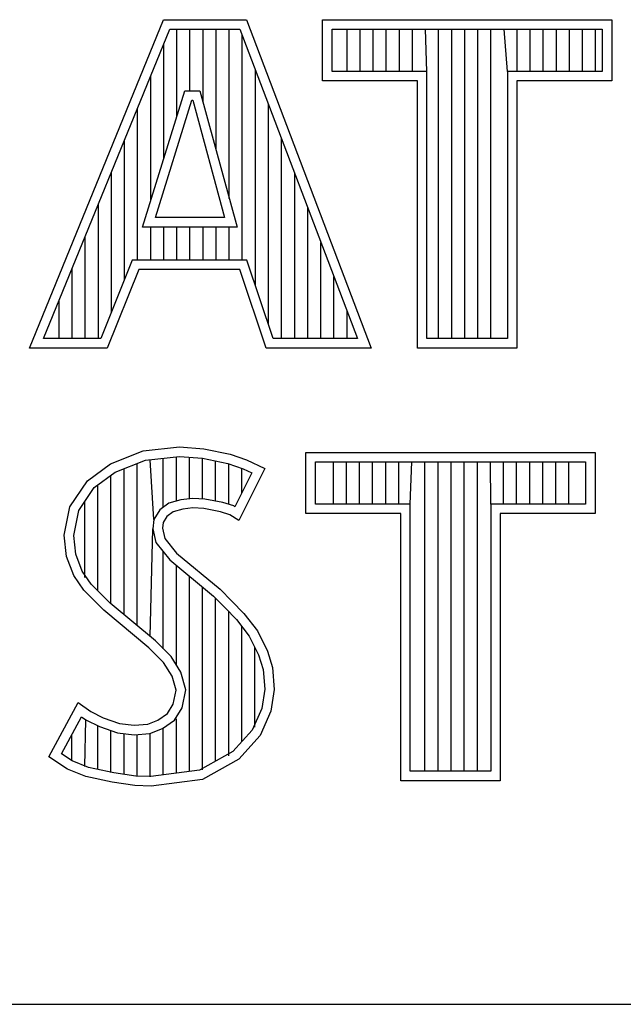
# Model space of a CAD drawing. Header units: inches. Extents: x 0 to 34, y 0 to 22.
# Tile 7 of 14: x 29.28 to 29.59, y 2.38 to 2.885. Entities that reach past the tile are written whole.
import ezdxf

# ---------------------------------------------------------------- set-up
doc = ezdxf.new("R2010")
doc.units = ezdxf.units.IN
doc.header["$LTSCALE"] = 1.87
doc.header["$MEASUREMENT"] = 0
doc.layers.add('DETAIL', color=7, linetype='CONTINUOUS')

msp = doc.modelspace()

# ---------------------------------------------------------------- linework, layer by layer
at = {"layer": 'DETAIL', "color": 2, "linetype": 'CONTINUOUS'}
for p, q in [((29.28529, 2.71669), (29.35413, 2.88513)), ((29.35413, 2.88513), (29.39663, 2.88513)), ((29.39663, 2.88513), (29.46058, 2.71669)), ((29.43566, 2.88513), (29.58398, 2.88513)), ((29.43566, 2.85371), (29.43566, 2.88513)), ((29.58398, 2.88513), (29.58398, 2.85371)), ((29.29256, 2.72157), (29.3574, 2.88025)), ((29.3574, 2.88025), (29.39326, 2.88025)), ((29.36095, 2.83558), (29.36095, 2.88025)), ((29.36766, 2.84865), (29.36766, 2.88025)), ((29.37437, 2.84282), (29.37437, 2.88025)), ((29.38108, 2.81815), (29.38108, 2.88025)), ((29.38779, 2.79347), (29.38779, 2.88025)), ((29.39326, 2.88025), (29.4535, 2.72157)), ((29.44054, 2.88025), (29.5791, 2.88025)), ((29.44054, 2.85859), (29.44054, 2.88025)), ((29.4482, 2.85859), (29.4482, 2.88025)), ((29.45491, 2.85859), (29.45491, 2.88025)), ((29.46162, 2.85859), (29.46162, 2.88025)), ((29.46833, 2.85859), (29.46833, 2.88025)), ((29.47505, 2.85859), (29.47505, 2.88025)), ((29.48176, 2.85859), (29.48176, 2.88025)), ((29.48918, 2.85859), (29.48847, 2.88025)), ((29.49518, 2.72157), (29.49518, 2.88025)), ((29.50189, 2.72157), (29.50189, 2.88025)), ((29.5086, 2.72157), (29.5086, 2.88025)), ((29.51531, 2.72157), (29.51531, 2.88025)), ((29.52203, 2.72157), (29.52203, 2.88025)), ((29.53046, 2.85859), (29.52874, 2.88025)), ((29.53545, 2.85859), (29.53545, 2.88025)), ((29.54216, 2.85859), (29.54216, 2.88025)), ((29.54887, 2.85859), (29.54887, 2.88025)), ((29.55558, 2.85859), (29.55558, 2.88025)), ((29.5623, 2.85859), (29.5623, 2.88025)), ((29.56901, 2.85859), (29.56901, 2.88025)), ((29.57572, 2.85859), (29.57572, 2.88025)), ((29.5791, 2.88025), (29.5791, 2.85859)), ((29.3945, 2.7618), (29.3945, 2.87698)), ((29.35423, 2.81386), (29.35423, 2.87249)), ((29.40122, 2.74854), (29.40122, 2.8593)), ((29.34752, 2.79214), (29.34752, 2.85607)), ((29.48918, 2.85859), (29.44054, 2.85859)), ((29.48918, 2.72157), (29.48918, 2.85859)), ((29.5791, 2.85859), (29.53046, 2.85859)), ((29.53046, 2.85859), (29.53046, 2.72157)), ((29.4843, 2.85371), (29.43566, 2.85371)), ((29.4843, 2.71669), (29.4843, 2.85371)), ((29.58398, 2.85371), (29.53534, 2.85371)), ((29.53534, 2.85371), (29.53534, 2.71669)), ((29.34338, 2.77874), (29.36499, 2.84865)), ((29.36499, 2.84865), (29.37279, 2.84865)), ((29.37279, 2.84865), (29.3918, 2.77874)), ((29.34081, 2.7618), (29.34081, 2.83965)), ((29.35, 2.78362), (29.36859, 2.84377)), ((29.36859, 2.84377), (29.36906, 2.84377)), ((29.36906, 2.84377), (29.38541, 2.78362)), ((29.40793, 2.7286), (29.40793, 2.84162)), ((29.41464, 2.72157), (29.41464, 2.82394)), ((29.3341, 2.75201), (29.3341, 2.82322)), ((29.32739, 2.73531), (29.32739, 2.8068)), ((29.42135, 2.72157), (29.42135, 2.80626)), ((29.32068, 2.72157), (29.32068, 2.79038)), ((29.42806, 2.72157), (29.42806, 2.78858)), ((29.38541, 2.78362), (29.35, 2.78362)), ((29.3918, 2.77874), (29.34338, 2.77874)), ((29.34752, 2.7618), (29.34752, 2.77874)), ((29.35423, 2.7618), (29.35423, 2.77874)), ((29.36095, 2.7618), (29.36095, 2.77874)), ((29.36766, 2.7618), (29.36766, 2.77874)), ((29.37437, 2.7618), (29.37437, 2.77874)), ((29.38108, 2.7618), (29.38108, 2.77874)), ((29.38779, 2.7618), (29.38779, 2.77874)), ((29.31397, 2.72157), (29.31397, 2.77395)), ((29.43477, 2.72157), (29.43477, 2.7709)), ((29.33804, 2.7618), (29.32186, 2.72157)), ((29.39675, 2.7618), (29.33804, 2.7618)), ((29.4103, 2.72157), (29.39675, 2.7618)), ((29.30725, 2.72157), (29.30725, 2.75753)), ((29.34134, 2.75692), (29.32516, 2.71669)), ((29.39325, 2.75692), (29.34134, 2.75692)), ((29.40679, 2.71669), (29.39325, 2.75692)), ((29.44149, 2.72157), (29.44149, 2.75322)), ((29.30054, 2.72157), (29.30054, 2.74111)), ((29.4482, 2.72157), (29.4482, 2.73554)), ((29.32186, 2.72157), (29.29256, 2.72157)), ((29.4535, 2.72157), (29.4103, 2.72157)), ((29.53046, 2.72157), (29.48918, 2.72157)), ((29.32516, 2.71669), (29.28529, 2.71669)), ((29.46058, 2.71669), (29.40679, 2.71669)), ((29.53534, 2.71669), (29.4843, 2.71669)), ((29.3269, 2.65723), (29.3437, 2.66389)), ((29.3437, 2.66389), (29.36224, 2.66592)), ((29.36224, 2.66592), (29.37469, 2.66505)), ((29.37469, 2.66505), (29.38831, 2.66215)), ((29.38831, 2.66215), (29.39671, 2.65926)), ((29.42714, 2.66314), (29.57546, 2.66314)), ((29.42714, 2.63172), (29.42714, 2.66314)), ((29.57546, 2.66314), (29.57546, 2.63172)), ((29.31503, 2.64855), (29.3269, 2.65723)), ((29.32928, 2.65293), (29.34489, 2.65911)), ((29.34053, 2.5743), (29.34053, 2.65739)), ((29.34489, 2.65911), (29.36234, 2.66102)), ((29.3491, 2.62877), (29.34724, 2.65937)), ((29.35396, 2.63495), (29.35396, 2.6601)), ((29.36067, 2.63819), (29.36067, 2.66084)), ((29.36234, 2.66102), (29.37401, 2.6602)), ((29.36738, 2.63936), (29.36738, 2.66067)), ((29.37401, 2.6602), (29.387, 2.65744)), ((29.37409, 2.63928), (29.37409, 2.66019)), ((29.3808, 2.63812), (29.3808, 2.65876)), ((29.387, 2.65744), (29.39487, 2.65473)), ((29.38751, 2.63645), (29.38751, 2.65727)), ((29.39671, 2.65926), (29.40598, 2.65492)), ((29.43202, 2.65826), (29.57058, 2.65826)), ((29.43202, 2.6366), (29.43202, 2.65826)), ((29.44121, 2.6366), (29.44121, 2.65826)), ((29.44792, 2.6366), (29.44792, 2.65826)), ((29.45463, 2.6366), (29.45463, 2.65826)), ((29.46134, 2.6366), (29.46134, 2.65826)), ((29.46805, 2.6366), (29.46805, 2.65826)), ((29.47477, 2.6366), (29.47477, 2.65826)), ((29.48066, 2.6366), (29.48148, 2.65826)), ((29.48819, 2.49958), (29.48819, 2.65826)), ((29.4949, 2.49958), (29.4949, 2.65826)), ((29.50161, 2.49958), (29.50161, 2.65826)), ((29.50832, 2.49958), (29.50832, 2.65826)), ((29.51504, 2.49958), (29.51504, 2.65826)), ((29.52194, 2.6366), (29.52175, 2.65826)), ((29.52846, 2.6366), (29.52846, 2.65826)), ((29.53517, 2.6366), (29.53517, 2.65826)), ((29.54188, 2.6366), (29.54188, 2.65826)), ((29.54859, 2.6366), (29.54859, 2.65826)), ((29.5553, 2.6366), (29.5553, 2.65826)), ((29.56202, 2.6366), (29.56202, 2.65826)), ((29.57058, 2.65826), (29.57058, 2.6366)), ((29.3186, 2.64511), (29.32928, 2.65293)), ((29.33382, 2.57992), (29.33382, 2.65472)), ((29.39937, 2.65262), (29.39069, 2.63526)), ((29.40598, 2.65492), (29.39265, 2.62828)), ((29.39423, 2.64234), (29.39423, 2.65495)), ((29.39487, 2.65473), (29.39937, 2.65262)), ((29.30605, 2.63523), (29.31503, 2.64855)), ((29.32711, 2.58547), (29.32711, 2.65134)), ((29.31064, 2.63331), (29.3186, 2.64511)), ((29.3204, 2.59218), (29.3204, 2.64643)), ((29.31369, 2.59891), (29.31369, 2.63782)), ((29.35687, 2.63707), (29.35225, 2.63371)), ((29.36301, 2.63888), (29.35687, 2.63707)), ((29.36905, 2.63955), (29.36301, 2.63888)), ((29.37531, 2.63922), (29.36905, 2.63955)), ((29.38459, 2.63736), (29.37531, 2.63922)), ((29.39007, 2.63565), (29.38459, 2.63736)), ((29.30315, 2.62075), (29.30605, 2.63523)), ((29.30809, 2.62053), (29.31064, 2.63331)), ((29.35225, 2.63371), (29.3491, 2.62877)), ((29.35905, 2.63262), (29.35587, 2.63031)), ((29.36398, 2.63407), (29.35905, 2.63262)), ((29.36919, 2.63465), (29.36398, 2.63407)), ((29.37469, 2.63436), (29.36919, 2.63465)), ((29.38338, 2.63262), (29.37469, 2.63436)), ((29.38802, 2.63118), (29.38338, 2.63262)), ((29.39069, 2.63526), (29.39007, 2.63565)), ((29.48066, 2.6366), (29.43202, 2.6366)), ((29.48066, 2.49958), (29.48066, 2.6366)), ((29.57058, 2.6366), (29.52194, 2.6366)), ((29.52194, 2.6366), (29.52194, 2.49958)), ((29.3491, 2.62877), (29.34862, 2.62393)), ((29.35384, 2.62712), (29.35355, 2.62423)), ((29.35587, 2.63031), (29.35384, 2.62712)), ((29.39265, 2.62828), (29.38802, 2.63118)), ((29.47578, 2.63172), (29.42714, 2.63172)), ((29.47578, 2.4947), (29.47578, 2.63172)), ((29.57546, 2.63172), (29.52682, 2.63172)), ((29.52682, 2.63172), (29.52682, 2.4947)), ((29.34724, 2.56868), (29.34862, 2.62393)), ((29.34862, 2.62393), (29.35019, 2.61684)), ((29.35355, 2.62423), (29.35471, 2.61902)), ((29.30431, 2.60975), (29.30315, 2.62075)), ((29.3091, 2.6109), (29.30809, 2.62053)), ((29.35019, 2.61684), (29.3573, 2.60805)), ((29.35471, 2.61902), (29.36079, 2.61149)), ((29.35396, 2.5624), (29.35396, 2.61219)), ((29.30808, 2.59991), (29.30431, 2.60975)), ((29.31243, 2.60221), (29.3091, 2.6109)), ((29.3573, 2.60805), (29.3798, 2.58935)), ((29.36079, 2.61149), (29.38309, 2.59296)), ((29.31705, 2.59552), (29.31243, 2.60221)), ((29.36067, 2.55408), (29.36067, 2.60525)), ((29.31329, 2.59238), (29.30808, 2.59991)), ((29.36738, 2.49943), (29.36738, 2.59967)), ((29.32343, 2.58225), (29.31329, 2.59238)), ((29.32109, 2.59149), (29.31705, 2.59552)), ((29.32673, 2.58586), (29.32109, 2.59149)), ((29.37409, 2.50032), (29.37409, 2.5941)), ((29.38309, 2.59296), (29.38918, 2.58688)), ((29.3798, 2.58935), (29.38569, 2.58347)), ((29.3808, 2.50476), (29.3808, 2.58835)), ((29.38918, 2.58688), (29.39526, 2.58051)), ((29.3466, 2.56285), (29.32343, 2.58225)), ((29.3499, 2.56646), (29.32673, 2.58586)), ((29.38569, 2.58347), (29.39156, 2.57733)), ((29.38751, 2.50742), (29.38751, 2.58156)), ((29.39156, 2.57733), (29.39806, 2.56893)), ((29.39526, 2.58051), (29.40221, 2.57154)), ((29.39423, 2.51483), (29.39423, 2.57388)), ((29.40221, 2.57154), (29.40742, 2.56112)), ((29.35797, 2.55838), (29.3499, 2.56646)), ((29.39806, 2.56893), (29.40288, 2.55929)), ((29.35413, 2.55533), (29.3466, 2.56285)), ((29.40094, 2.52225), (29.40094, 2.56317)), ((29.40742, 2.56112), (29.41003, 2.55272)), ((29.36299, 2.55037), (29.35797, 2.55838)), ((29.40288, 2.55929), (29.40521, 2.5518)), ((29.35847, 2.54838), (29.35413, 2.55533)), ((29.40521, 2.5518), (29.40599, 2.54163)), ((29.41003, 2.55272), (29.4109, 2.54143)), ((29.3605, 2.54114), (29.35847, 2.54838)), ((29.36552, 2.54133), (29.36299, 2.55037)), ((29.35905, 2.5339), (29.3605, 2.54114)), ((29.36367, 2.53207), (29.36552, 2.54133)), ((29.40599, 2.54163), (29.40444, 2.53182)), ((29.4109, 2.54143), (29.40916, 2.53043)), ((29.29533, 2.50698), (29.31039, 2.53477)), ((29.31039, 2.53477), (29.31677, 2.53014)), ((29.35616, 2.52927), (29.35905, 2.5339)), ((29.35977, 2.52585), (29.36367, 2.53207)), ((29.40444, 2.53182), (29.39951, 2.52067)), ((29.30175, 2.50857), (29.31203, 2.52755)), ((29.31203, 2.52755), (29.31422, 2.52595)), ((29.31369, 2.50194), (29.31422, 2.52595)), ((29.31422, 2.52595), (29.32124, 2.52244)), ((29.31677, 2.53014), (29.32314, 2.52695)), ((29.32314, 2.52695), (29.33154, 2.52406)), ((29.34602, 2.52377), (29.35123, 2.5258)), ((29.35123, 2.5258), (29.35616, 2.52927)), ((29.35356, 2.52146), (29.35977, 2.52585)), ((29.36067, 2.49855), (29.36067, 2.52648)), ((29.40916, 2.53043), (29.40366, 2.51798)), ((29.3204, 2.50051), (29.3204, 2.52274)), ((29.32124, 2.52244), (29.33045, 2.51927)), ((29.33154, 2.52406), (29.33907, 2.52319)), ((29.33907, 2.52319), (29.34602, 2.52377)), ((29.34713, 2.51896), (29.35356, 2.52146)), ((29.35396, 2.49766), (29.35396, 2.52162)), ((29.39951, 2.52067), (29.38957, 2.50969)), ((29.30698, 2.50503), (29.30698, 2.51822)), ((29.32711, 2.49898), (29.32711, 2.52042)), ((29.33045, 2.51927), (29.33899, 2.51829)), ((29.33382, 2.49798), (29.33382, 2.51888)), ((29.33899, 2.51829), (29.34713, 2.51896)), ((29.34053, 2.49697), (29.34053, 2.51811)), ((29.34724, 2.49678), (29.34724, 2.51897)), ((29.40366, 2.51798), (29.39265, 2.50582)), ((29.30489, 2.50061), (29.29533, 2.50698)), ((29.30719, 2.50495), (29.30175, 2.50857)), ((29.38957, 2.50969), (29.37254, 2.50011)), ((29.39265, 2.50582), (29.37411, 2.4954)), ((29.31416, 2.49684), (29.30489, 2.50061)), ((29.3156, 2.50153), (29.30719, 2.50495)), ((29.32864, 2.49876), (29.3156, 2.50153)), ((29.32777, 2.49395), (29.31416, 2.49684)), ((29.33981, 2.49708), (29.32864, 2.49876)), ((29.34752, 2.49682), (29.33981, 2.49708)), ((29.37254, 2.50011), (29.34752, 2.49682)), ((29.37411, 2.4954), (29.34776, 2.49192)), ((29.52194, 2.49958), (29.48066, 2.49958)), ((29.33936, 2.49221), (29.32777, 2.49395)), ((29.34776, 2.49192), (29.33936, 2.49221)), ((29.52682, 2.4947), (29.47578, 2.4947)), ((28.72305, 2.38), (33.5, 2.38))]:
    msp.add_line(p, q, dxfattribs=at)

doc.saveas('drawing.dxf')
